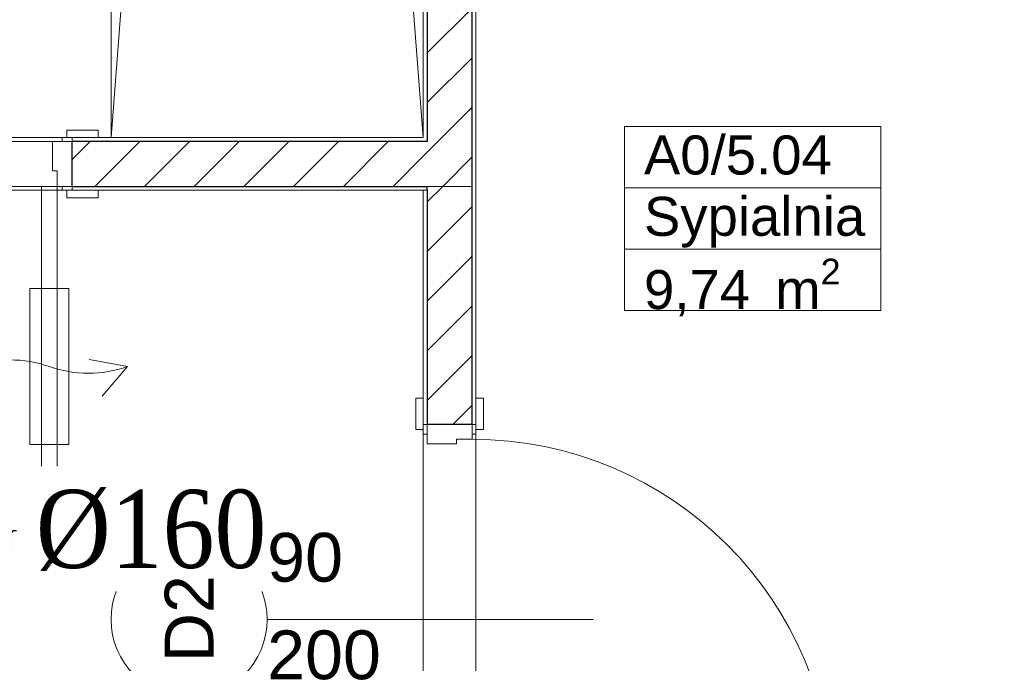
# Model space of a CAD drawing. Header units: millimetres. Extents: x -52968 to 399385, y -141133 to 110561.
# Tile 134 of 146: x 87301 to 89824, y -111775 to -110125. Entities that reach past the tile are written whole.
import ezdxf
from ezdxf import colors
from ezdxf.entities.mleader import LeaderData, LeaderLine
from ezdxf.math import Vec2, Vec3

# ---------------------------------------------------------------- set-up
doc = ezdxf.new("R2010")
doc.units = ezdxf.units.MM
doc.layers.add('_xref', color=250, linetype='Continuous')
for name, color, linetype, lineweight in [('RR_IWK_opisy', 7, 'Continuous', 0), ('SIM-Wegliniec-21.07.2025-Parter$0$Nowe_A-Armatura_Nr_pióra__5', 250, 'Continuous', 0), ('SIM-Wegliniec-21.07.2025-Parter$0$Nowe_A-Posadzki_Nr_pióra__89', 250, 'Continuous', 0), ('SIM-Wegliniec-21.07.2025-Parter$0$Nowe_A-Strefy-Parter_Nr_pióra__94', 250, 'Continuous', 0), ('SIM-Wegliniec-21.07.2025-Parter$0$Nowe_A-Ściany-Działowe', 250, 'Continuous', 0), ('SIM-Wegliniec-21.07.2025-Parter$0$Nowe_A-Ściany-Działowe_Nr_pióra__27', 250, 'Continuous', 0), ('SIM-Wegliniec-21.07.2025-Parter$0$Nowe_A-Ściany-Działowe_Nr_pióra__47', 250, 'Continuous', 0), ('SIM-Wegliniec-21.07.2025-Parter$0$Nowe_Drzwi Archicad_Nr_pióra__20', 250, 'Continuous', 0), ('SIM-Wegliniec-21.07.2025-Parter$0$Nowe_Drzwi Archicad_Nr_pióra__23', 250, 'Continuous', 0), ('SIM-Wegliniec-21.07.2025-Parter$0$Nowe_Drzwi Archicad_Nr_pióra__27', 250, 'Continuous', 0), ('SIM-Wegliniec-21.07.2025-Parter$0$Nowe_Drzwi Archicad_Nr_pióra__3', 250, 'Continuous', 0), ('SIM-Wegliniec-21.07.2025-Parter$0$Nowe_Drzwi Archicad_Nr_pióra__47', 250, 'Continuous', 0), ('SIM-Wegliniec-21.07.2025-Parter$0$Nowe_Metryczki pomieszczeń Archicada_Nr_pióra__6', 250, 'Continuous', 0), ('SIM-Wegliniec-21.07.2025-Parter$0$Nowe_Znaczniki drzwi Archicada_Nr_pióra__2', 250, 'Continuous', 0), ('SIM-Wegliniec-21.07.2025-Parter$0$Nowe_Znaczniki drzwi Archicada_Nr_pióra__45', 250, 'Continuous', 0), ('SIM-Wegliniec-21.07.2025-Parter$0$Nowe_Znaczniki drzwi Archicada_Nr_pióra__7', 250, 'Continuous', 0)]:
    doc.layers.add(name, color=color, linetype=linetype, lineweight=lineweight)
doc.styles.add('Garamond', font='GARA.TTF')
doc.styles.add('SIM-Wegliniec-21.07.2025-Parter$0$STYL_AUTOMATYCZNY_1', font='arial.ttf')
doc.styles.add('SIM-Wegliniec-21.07.2025-Parter$0$STYL_AUTOMATYCZNY_2', font='arial.ttf')
pattern_1 = [(0, (0, 0), (0, 86.60254), [0, -50]), (0, (25, 43.3), (0, 86.60254), [0, -50])]
pattern_2 = [(45, (0, 0), (-63.63961, 63.63961), [])]

# ---------------------------------------------------------------- blocks, each defined once
blk = doc.blocks.new('SIM-Wegliniec-21.07.2025-Parter')
at = {"layer": 'SIM-Wegliniec-21.07.2025-Parter$0$Nowe_A-Ściany-Działowe', "linetype": 'Continuous', "lineweight": 0, "true_color": 0x000000}
h = blk.add_hatch(dxfattribs=at)
h.set_pattern_fill('Tynk', color=18, style=0, pattern_type=2)
h.set_pattern_definition(pattern_1)
h.paths.add_polyline_path([(88345.1, -110427.6), (88345.1, -108627.6), (88335.1, -108627.6), (88335.1, -110427.6)])
at = {"layer": 'SIM-Wegliniec-21.07.2025-Parter$0$Nowe_A-Ściany-Działowe', "linetype": 'Continuous', "lineweight": 0}
h = blk.add_hatch(dxfattribs=at)
h.set_pattern_fill('Bloczki_ceramiczne', color=256, style=0, pattern_type=2)
h.set_pattern_definition(pattern_2)
h.paths.add_polyline_path([(88460.1, -110437.6), (88460.1, -108627.6), (88345.1, -108627.6), (88345.1, -110437.6)])
at = {"layer": 'SIM-Wegliniec-21.07.2025-Parter$0$Nowe_A-Ściany-Działowe', "linetype": 'Continuous', "lineweight": 0, "true_color": 0x000000}
h = blk.add_hatch(dxfattribs=at)
h.set_pattern_fill('Tynk', color=18, style=0, pattern_type=2)
h.set_pattern_definition(pattern_1)
h.paths.add_polyline_path([(88460.1, -108627.6), (88460.1, -111162.7), (88470.1, -111162.7), (88470.1, -108627.6)])
h = blk.add_hatch(dxfattribs=at)
h.set_pattern_fill('Tynk', color=18, style=0, pattern_type=2)
h.set_pattern_definition(pattern_1)
h.paths.add_polyline_path([(87435.1, -110427.6), (87435.1, -110437.6), (88335.1, -110437.6), (88335.1, -110427.6)])
h = blk.add_hatch(dxfattribs=at)
h.set_pattern_fill('Tynk', color=18, style=0, pattern_type=2)
h.set_pattern_definition(pattern_1)
h.paths.add_polyline_path([(88335.1, -110427.6), (88335.1, -110437.6), (88345.1, -110437.6), (88345.1, -110427.6)])
at = {"layer": 'SIM-Wegliniec-21.07.2025-Parter$0$Nowe_A-Ściany-Działowe', "linetype": 'Continuous', "lineweight": 0}
h = blk.add_hatch(dxfattribs=at)
h.set_pattern_fill('Bloczki_ceramiczne', color=256, style=0, pattern_type=2)
h.set_pattern_definition(pattern_2)
h.paths.add_polyline_path([(87435.1, -110552.6), (88335.1, -110552.6), (88335.1, -110437.6), (87435.1, -110437.6)])
h = blk.add_hatch(dxfattribs=at)
h.set_pattern_fill('Bloczki_ceramiczne', color=256, style=0, pattern_type=2)
h.set_pattern_definition(pattern_2)
h.paths.add_polyline_path([(88335.1, -110437.6), (88335.1, -110552.6), (88345.1, -110552.6), (88345.1, -110437.6)])
h = blk.add_hatch(dxfattribs=at)
h.set_pattern_fill('Bloczki_ceramiczne', color=256, style=0, pattern_type=2)
h.set_pattern_definition(pattern_2)
h.paths.add_polyline_path([(88345.1, -110437.6), (88345.1, -110552.6), (88460.1, -110552.6), (88460.1, -110437.6)])
at = {"layer": 'SIM-Wegliniec-21.07.2025-Parter$0$Nowe_A-Ściany-Działowe', "linetype": 'Continuous', "lineweight": 0, "true_color": 0x000000}
h = blk.add_hatch(dxfattribs=at)
h.set_pattern_fill('Tynk', color=18, style=0, pattern_type=2)
h.set_pattern_definition(pattern_1)
h.paths.add_polyline_path([(88335.1, -110552.6), (87435.1, -110552.6), (87435.1, -110562.6), (88335.1, -110562.6)])
h = blk.add_hatch(dxfattribs=at)
h.set_pattern_fill('Tynk', color=18, style=0, pattern_type=2)
h.set_pattern_definition(pattern_1)
h.paths.add_polyline_path([(88335.1, -110552.6), (88335.1, -110562.6), (88345.1, -110562.6), (88345.1, -110552.6)])
h = blk.add_hatch(dxfattribs=at)
h.set_pattern_fill('Tynk', color=18, style=0, pattern_type=2)
h.set_pattern_definition(pattern_1)
h.paths.add_polyline_path([(88335.1, -110562.6), (88335.1, -111162.7), (88345.1, -111162.7), (88345.1, -110562.6)])
at = {"layer": 'SIM-Wegliniec-21.07.2025-Parter$0$Nowe_A-Ściany-Działowe', "linetype": 'Continuous', "lineweight": 0}
h = blk.add_hatch(dxfattribs=at)
h.set_pattern_fill('Bloczki_ceramiczne', color=256, style=0, pattern_type=2)
h.set_pattern_definition(pattern_2)
h.paths.add_polyline_path([(88460.1, -110552.6), (88345.1, -110552.6), (88345.1, -111162.7), (88460.1, -111162.7)])
at = {"layer": 'SIM-Wegliniec-21.07.2025-Parter$0$Nowe_A-Armatura_Nr_pióra__5', "linetype": 'Continuous', "lineweight": 13}
for p, q in [((87535.1, -108977.6), (87535.1, -110427.6)), ((87635.1, -109147.6), (87535.1, -110427.6)), ((88235.1, -109147.6), (88335.1, -110427.6))]:
    blk.add_line(p, q, dxfattribs=at)
at = {"layer": 'SIM-Wegliniec-21.07.2025-Parter$0$Nowe_A-Posadzki_Nr_pióra__89', "linetype": 'Continuous', "lineweight": 13, "flags": 128}
for points in [[(85630.1, -110437.6), (88345.1, -110437.6), (88345.1, -108617.6), (85630.1, -108617.6)], [(86575, -112387.6), (86575, -116917.6), (90780.1, -116917.6), (90780.1, -108617.6), (88460.1, -108617.6), (88460.1, -110552.6), (86575, -110552.6)]]:
    blk.add_lwpolyline(points, close=True, dxfattribs=at)
at = {"layer": 'SIM-Wegliniec-21.07.2025-Parter$0$Nowe_A-Strefy-Parter_Nr_pióra__94', "linetype": 'Continuous', "lineweight": 13, "flags": 128}
for points in [[(85640.1, -108627.6), (85640.1, -110427.6), (88335.1, -110427.6), (88335.1, -108977.6), (87535.1, -108977.6), (87535.1, -108627.6)], [(88470, -108627.6), (88470.1, -110927.7), (88470.1, -111062.8), (88470.1, -112862.7), (90770.1, -112862.7), (90770.1, -108627.6)], [(84140.1, -112397.7), (84140.1, -116907.6), (88335.1, -116907.6), (88335.1, -110562.6), (86700, -110562.6), (86700, -112997.6), (86565, -112997.6), (86565, -112397.6), (85600.1, -112397.6)]]:
    blk.add_lwpolyline(points, close=True, dxfattribs=at)
at = {"layer": 'SIM-Wegliniec-21.07.2025-Parter$0$Nowe_A-Ściany-Działowe_Nr_pióra__27', "linetype": 'Continuous', "lineweight": 25}
for p, q in [((88345.1, -108627.6), (88345.1, -110437.6)), ((88460.1, -110437.6), (88460.1, -108627.6)), ((88335.1, -110437.6), (87435.1, -110437.6)), ((87435.1, -110552.6), (87435.1, -110437.6)), ((88345.1, -110437.6), (88335.1, -110437.6)), ((88345.1, -110437.6), (88335.1, -110437.6)), ((88460.1, -110552.6), (88460.1, -110437.6)), ((87435.1, -110552.6), (88335.1, -110552.6)), ((88335.1, -110552.6), (88345.1, -110552.6)), ((88345.1, -110562.6), (88345.1, -110552.6)), ((88345.1, -110562.6), (88345.1, -110552.6)), ((88345.1, -110562.6), (88345.1, -111162.7)), ((88460.1, -111162.7), (88460.1, -110552.6)), ((88460.1, -111162.7), (88345.1, -111162.7))]:
    blk.add_line(p, q, dxfattribs=at)
at = {"layer": 'SIM-Wegliniec-21.07.2025-Parter$0$Nowe_A-Ściany-Działowe_Nr_pióra__47', "linetype": 'Continuous', "lineweight": 15}
for p, q in [((87435.1, -110427.6), (87502.1, -110427.6)), ((87435.1, -110437.6), (87435.1, -110427.6)), ((87435.1, -110562.6), (87435.1, -110552.6)), ((87435.1, -110562.6), (87435.1, -110552.6)), ((87435.1, -110562.6), (87502.1, -110562.6)), ((88335.1, -110562.6), (88345.1, -110562.6)), ((88335.1, -110562.6), (88345.1, -110562.6)), ((88335.1, -111162.7), (88335.1, -111095.7)), ((88470.1, -111162.7), (88470.1, -111095.7)), ((88345.1, -111162.7), (88335.1, -111162.7)), ((88470.1, -111162.7), (88460.1, -111162.7)), ((88470.1, -111162.7), (88460.1, -111162.7))]:
    blk.add_line(p, q, dxfattribs=at)
at = {"layer": 'SIM-Wegliniec-21.07.2025-Parter$0$Nowe_A-Ściany-Działowe_Nr_pióra__47', "linetype": 'Continuous', "lineweight": 15, "flags": 128}
for points in [[(88335.1, -108627.6), (88335.1, -110427.6)], [(88470.1, -111162.7), (88470.1, -108627.6)], [(88335.1, -110427.6), (87435.1, -110427.6)], [(87435.1, -110562.6), (88335.1, -110562.6)], [(88335.1, -110562.6), (88335.1, -111162.7)]]:
    blk.add_lwpolyline(points, dxfattribs=at)
at = {"layer": 'SIM-Wegliniec-21.07.2025-Parter$0$Nowe_Drzwi Archicad_Nr_pióra__20', "linetype": 'Continuous', "lineweight": 13}
for p, q in [((87327.1, -110814.6), (87327.1, -111214.6)), ((87427.1, -110814.6), (87327.1, -110814.6)), ((87427.1, -111214.6), (87427.1, -110814.6)), ((87577.1, -111014.6), (87478.8, -110996.3)), ((87577.1, -111014.6), (87512.1, -111090.6)), ((87327.1, -111214.6), (87427.1, -111214.6))]:
    blk.add_line(p, q, dxfattribs=at)
for centre, start, end in [((87277.1, -111297.4), 70.5288, 109.4712), ((87477.1, -110731.7), 250.5288, 289.4712)]:
    blk.add_arc(centre, 300, start, end, dxfattribs=at)
at = {"layer": 'SIM-Wegliniec-21.07.2025-Parter$0$Nowe_Drzwi Archicad_Nr_pióra__23', "linetype": 'Continuous', "lineweight": 15}
for p, q in [((87385.1, -110512.6), (87385.1, -110437.6)), ((87385.1, -110437.6), (87435.1, -110437.6)), ((87435.1, -110437.6), (87435.1, -110552.6)), ((87397.1, -110512.6), (87385.1, -110512.6)), ((87397.1, -110552.6), (87397.1, -110512.6)), ((87435.1, -110552.6), (87397.1, -110552.6)), ((88460.1, -111162.7), (88345.1, -111162.7)), ((88345.1, -111162.7), (88345.1, -111212.7)), ((88460.1, -111200.7), (88460.1, -111162.7)), ((88345.1, -111212.7), (88420.1, -111212.7)), ((88420.1, -111212.7), (88420.1, -111200.7)), ((88420.1, -111200.7), (88460.1, -111200.7))]:
    blk.add_line(p, q, dxfattribs=at)
at = {"layer": 'SIM-Wegliniec-21.07.2025-Parter$0$Nowe_Drzwi Archicad_Nr_pióra__27', "linetype": 'Continuous', "lineweight": 25}
for p, q in [((87435.1, -110552.6), (87435.1, -110437.6)), ((87435.1, -110552.6), (87435.1, -110437.6)), ((88460.1, -111162.7), (88345.1, -111162.7)), ((88460.1, -111162.7), (88345.1, -111162.7))]:
    blk.add_line(p, q, dxfattribs=at)
at = {"layer": 'SIM-Wegliniec-21.07.2025-Parter$0$Nowe_Drzwi Archicad_Nr_pióra__3', "linetype": 'Continuous', "lineweight": 13}
for p, q in [((87502.1, -110408.6), (87422.1, -110408.6)), ((87422.1, -110408.6), (87422.1, -110427.6)), ((87502.1, -110427.6), (87502.1, -110408.6)), ((87435.1, -110427.6), (87410.1, -110427.6)), ((87410.1, -110427.6), (87410.1, -110437.6)), ((87422.1, -110427.6), (87502.1, -110427.6)), ((87435.1, -110437.6), (87435.1, -110427.6)), ((87410.1, -110437.6), (87435.1, -110437.6)), ((87397.1, -110552.6), (87357.1, -110552.6)), ((87357.1, -110552.6), (87357.1, -111476.6)), ((87397.1, -111476.6), (87397.1, -110552.6)), ((87435.1, -110552.6), (87410.1, -110552.6)), ((87410.1, -110552.6), (87410.1, -110562.6)), ((87410.1, -110562.6), (87435.1, -110562.6)), ((87502.1, -110562.6), (87422.1, -110562.6)), ((87422.1, -110562.6), (87422.1, -110581.6)), ((87435.1, -110562.6), (87435.1, -110552.6)), ((87502.1, -110581.6), (87502.1, -110562.6)), ((87422.1, -110581.6), (87502.1, -110581.6)), ((88316.1, -111175.7), (88316.1, -111095.7)), ((88316.1, -111095.7), (88335.1, -111095.7)), ((88335.1, -111095.7), (88335.1, -111175.7)), ((88470.1, -111175.7), (88470.1, -111095.7)), ((88470.1, -111095.7), (88489.1, -111095.7)), ((88489.1, -111095.7), (88489.1, -111175.7)), ((88335.1, -111187.7), (88335.1, -111162.7)), ((88335.1, -111162.7), (88345.1, -111162.7)), ((88345.1, -111162.7), (88345.1, -111187.7)), ((88460.1, -111187.7), (88460.1, -111162.7)), ((88460.1, -111162.7), (88470.1, -111162.7)), ((88470.1, -111162.7), (88470.1, -111187.7)), ((88335.1, -111175.7), (88316.1, -111175.7)), ((88345.1, -111187.7), (88335.1, -111187.7)), ((88470.1, -111187.7), (88460.1, -111187.7)), ((88489.1, -111175.7), (88470.1, -111175.7)), ((87357.1, -111476.6), (87397.1, -111476.6))]:
    blk.add_line(p, q, dxfattribs=at)
for centre, start, end in [((87397.1, -110552.6), 180, 270), ((88460.1, -112124.7), 0, 90)]:
    blk.add_arc(centre, 924, start, end, dxfattribs=at)
at = {"layer": 'SIM-Wegliniec-21.07.2025-Parter$0$Nowe_Drzwi Archicad_Nr_pióra__47', "linetype": 'Continuous', "lineweight": 15}
for p, q in [((87435.1, -110437.6), (87435.1, -110427.6)), ((87435.1, -110437.6), (87435.1, -110427.6)), ((87435.1, -110427.6), (87502.1, -110427.6)), ((87435.1, -110427.6), (87502.1, -110427.6)), ((87435.1, -110562.6), (87435.1, -110552.6)), ((87435.1, -110562.6), (87435.1, -110552.6)), ((87435.1, -110562.6), (87435.1, -110552.6)), ((87435.1, -110562.6), (87502.1, -110562.6)), ((87435.1, -110562.6), (87502.1, -110562.6)), ((88335.1, -111162.7), (88335.1, -111095.7)), ((88335.1, -111162.7), (88335.1, -111095.7)), ((88470.1, -111162.7), (88470.1, -111095.7)), ((88470.1, -111162.7), (88470.1, -111095.7)), ((88345.1, -111162.7), (88335.1, -111162.7)), ((88345.1, -111162.7), (88335.1, -111162.7)), ((88470.1, -111162.7), (88460.1, -111162.7)), ((88470.1, -111162.7), (88460.1, -111162.7)), ((88470.1, -111162.7), (88460.1, -111162.7))]:
    blk.add_line(p, q, dxfattribs=at)
at = {"layer": 'SIM-Wegliniec-21.07.2025-Parter$0$Nowe_Metryczki pomieszczeń Archicada_Nr_pióra__6', "linetype": 'Continuous', "lineweight": 13}
for p, q in [((88850.4, -110399.4), (89507, -110399.4)), ((88850.4, -110556.5), (88850.4, -110399.4)), ((89507, -110399.4), (89507, -110556.5)), ((89507, -110556.5), (88850.4, -110556.5)), ((88850.4, -110556.5), (89507, -110556.5)), ((88850.4, -110713.7), (88850.4, -110556.5)), ((89507, -110556.5), (89507, -110713.7)), ((89507, -110713.7), (88850.4, -110713.7)), ((88850.4, -110713.7), (89507, -110713.7)), ((88850.4, -110870.8), (88850.4, -110713.7)), ((89507, -110713.7), (89507, -110870.8)), ((89507, -110870.8), (88850.4, -110870.8))]:
    blk.add_line(p, q, dxfattribs=at)
at = {"layer": 'SIM-Wegliniec-21.07.2025-Parter$0$Nowe_Znaczniki drzwi Archicada_Nr_pióra__2', "linetype": 'Continuous', "lineweight": 13, "flags": 128}
blk.add_lwpolyline([(87735.1, -111462.7, 1), (87735.1, -111862.7, 1)], format="xyb", close=True, dxfattribs=at)
at = {"layer": 'SIM-Wegliniec-21.07.2025-Parter$0$Nowe_Znaczniki drzwi Archicada_Nr_pióra__45', "linetype": 'Continuous', "lineweight": 15}
blk.add_line((87935.1, -111662.7), (88770.1, -111662.7), dxfattribs=at)
at = {"layer": 'SIM-Wegliniec-21.07.2025-Parter$0$Nowe_Metryczki pomieszczeń Archicada_Nr_pióra__6', "lineweight": 13, "char_height": 100, "attachment_point": 1, "style": 'SIM-Wegliniec-21.07.2025-Parter$0$STYL_AUTOMATYCZNY_2'}
for s, insert in [('\\A1;{\\pql;\\pt0,2300;\\fArial|b0|i0|c238|p0;\\W1.000000;A0/5.04\\fArial|b0|i0|c238|p0;\\W1.000000;\\A1{\\H.66x;\\S^  ;}\\fArial|b0|i0|c238|p0;\\W1.000000;\\fArial|b0|i0|c238|p0;\\W1.000000;\\A1{\\H.66x;\\S^  ;}}', (88900.4, -110422.2)), ('\\A1;{\\pql;\\pt0,2300;\\fArial|b0|i0|c238|p0;\\W1.000000;Sypialnia\\fArial|b0|i0|c238|p0;\\W1.000000;\\A1{\\H.66x;\\S^  ;}\\fArial|b0|i0|c238|p0;\\W1.000000;\\fArial|b0|i0|c238|p0;\\W1.000000;\\A1{\\H.66x;\\S^  ;}}', (88900.4, -110579.4)), ('\\A1;{\\pql;\\pt0,2300;\\fArial|b0|i0|c238|p0;\\W1.000000;9,74\\fArial|b0|i0|c238|p0;\\W1.000000;\\A1{\\H.66x;\\S^  ;}\\fArial|b0|i0|c238|p0;\\W1.000000; m\\fArial|b0|i0|c238|p0;\\W1.000000;\\A1{\\H.66x;\\S2^  ;}}', (88900.4, -110738))]:
    blk.add_mtext(s, dxfattribs=dict(at, insert=insert))
at = {"layer": 'SIM-Wegliniec-21.07.2025-Parter$0$Nowe_Znaczniki drzwi Archicada_Nr_pióra__7', "lineweight": 13, "char_height": 125, "attachment_point": 7, "style": 'SIM-Wegliniec-21.07.2025-Parter$0$STYL_AUTOMATYCZNY_1'}
for s, insert in [('\\A1;{\\pql;\\pt0;\\fArial|b0|i0|c238|p0;\\W1.000000;90\\fArial|b0|i0|c238|p0;\\W1.000000;\\A1{\\H.66x;\\S^  ;}\\fArial|b0|i0|c238|p0;\\W1.000000;\\fArial|b0|i0|c238|p0;\\W1.000000;}', (87935.1, -111602.3)), ('\\A1;{\\pql;\\pt0;\\fArial|b0|i0|c238|p0;\\W1.000000;200\\fArial|b0|i0|c238|p0;\\W1.000000;\\A1{\\H.66x;\\S^  ;}\\fArial|b0|i0|c238|p0;\\W1.000000;\\fArial|b0|i0|c238|p0;\\W1.000000;}', (87935.1, -111852.3))]:
    blk.add_mtext(s, dxfattribs=dict(at, insert=insert))
at = {"layer": 'SIM-Wegliniec-21.07.2025-Parter$0$Nowe_Znaczniki drzwi Archicada_Nr_pióra__7', "lineweight": 13, "insert": (87797.6, -111772.3), "char_height": 125, "attachment_point": 7, "rotation": 90, "style": 'SIM-Wegliniec-21.07.2025-Parter$0$STYL_AUTOMATYCZNY_1'}
blk.add_mtext('\\A1;{\\pql;\\pt0;\\fArial|b0|i0|c238|p0;\\W1.000000;D2\\fArial|b0|i0|c238|p0;\\W1.000000;\\fArial|b0|i0|c238|p0;\\W1.000000;\\fArial|b0|i0|c238|p0;\\W1.000000;}', dxfattribs=at)

msp = doc.modelspace()

# ---------------------------------------------------------------- block references
at = {"layer": '_xref'}
msp.add_blockref('SIM-Wegliniec-21.07.2025-Parter', (0, 0), dxfattribs=at)

# ---------------------------------------------------------------- next in the draw order: leaders
at = {"layer": 'RR_IWK_opisy'}
ml = msp.add_multileader_mtext('Standard', dxfattribs=at)
ml.set_content('\\fGaramond|b0|i0;%%c160', color=6, style='Garamond')
ml.set_leader_properties()
ml.build(insert=Vec2(0, 0))
ml.multileader.update_dxf_attribs({"has_text_frame": 1, "text_left_attachment_type": 2, "text_right_attachment_type": 2})
ctx = ml.context
ctx.base_point, ctx.char_height, ctx.landing_gap_size, ctx.plane_origin = Vec3(87242.5, -111435), 200, 50, Vec3(-63574.5, 81871.3)
ctx.left_attachment, ctx.right_attachment = 2, 2
notes = []
notes.append((ctx, [(0, (1, 1, 0), (87284.5, -111435), (1, 0), 8, [(0, [(87075.1, -111752.9)], 0, [])])]))
ctx.mtext.insert = Vec3(87342.5, -111330.4)
ctx.mtext.has_bg_fill, ctx.mtext.bg_color, ctx.mtext.bg_scale_factor, ctx.mtext.bg_transparency, ctx.mtext.use_window_bg_color = 1, -1027028792, 1.3, 0, 1
for ctx, leaders in notes:
    for number, flags, end, landing, length, lines in leaders:
        leader = LeaderData()
        leader.index, (leader.has_last_leader_line, leader.has_dogleg_vector, leader.attachment_direction) = number, flags
        leader.last_leader_point, leader.dogleg_vector, leader.dogleg_length = Vec3(end), Vec3(landing), length
        for number, points, colour, breaks in lines:
            line = LeaderLine()
            line.index, line.vertices, line.color, line.breaks = number, Vec3.list(points), colors.encode_raw_color(colour), breaks
            leader.lines.append(line)
        ctx.leaders.append(leader)

doc.saveas('drawing.dxf')
